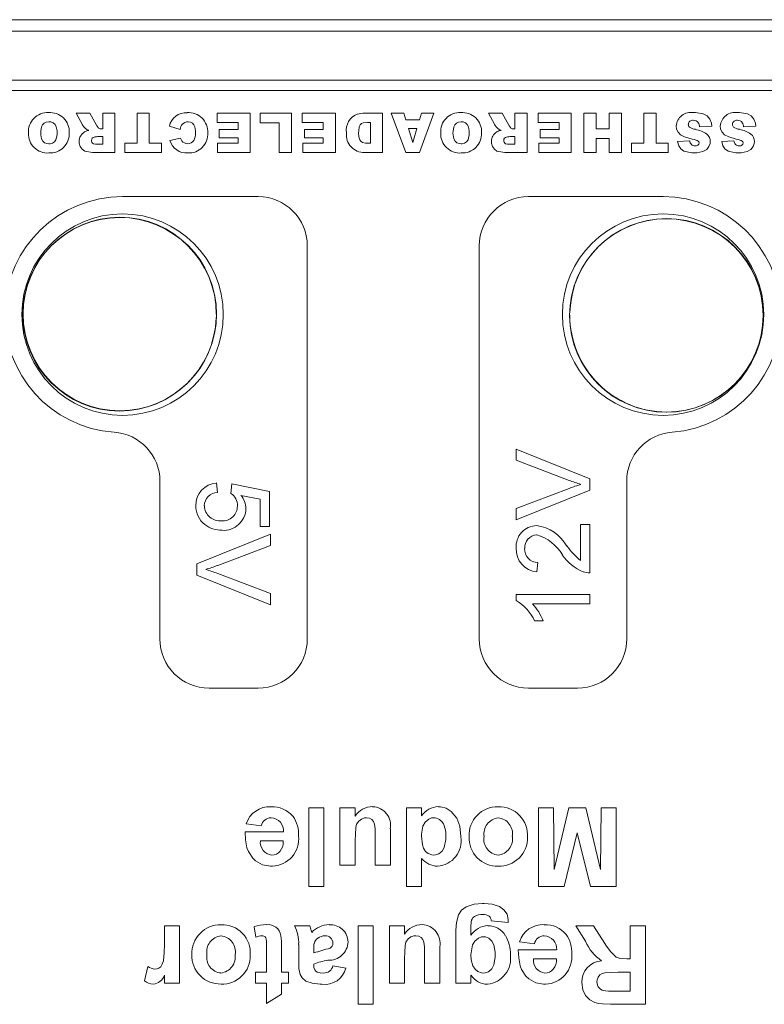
# Model space of a CAD drawing. Header units: inches. Extents: x 0.3 to 10.6, y 0.4 to 8.2.
# Tile 5 of 7: x 2.7 to 3.4, y 5.6 to 6.6. Entities that reach past the tile are written whole.
import ezdxf

# ---------------------------------------------------------------- set-up
doc = ezdxf.new("R2010")
doc.units = ezdxf.units.IN
doc.header["$MEASUREMENT"] = 0

msp = doc.modelspace()

# ---------------------------------------------------------------- linework, layer by layer
at = {"color": 7, "linetype": 'Continuous', "lineweight": 15}
for p, q in [((3.9889, 6.5993), (2.1089, 6.5993)), ((3.7998, 6.5878), (2.2978, 6.5878)), ((2.3178, 6.5378), (3.7798, 6.5378)), ((3.7794, 6.5273), (2.3184, 6.5273)), ((2.7266, 6.5043), (2.7407, 6.5043)), ((2.7328, 6.4929), (2.7266, 6.5043)), ((2.7407, 6.5043), (2.7473, 6.4922)), ((2.7537, 6.4882), (2.7537, 6.5043)), ((2.7537, 6.5043), (2.7661, 6.5043)), ((2.7661, 6.5043), (2.7661, 6.4643)), ((2.7887, 6.4736), (2.7887, 6.5043)), ((2.7887, 6.5043), (2.8011, 6.5043)), ((2.8011, 6.5043), (2.8011, 6.4736)), ((2.8701, 6.4949), (2.8701, 6.5043)), ((2.8701, 6.5043), (2.9039, 6.5043)), ((2.9039, 6.5043), (2.9039, 6.4643)), ((2.914, 6.4944), (2.914, 6.5043)), ((2.914, 6.5043), (2.9457, 6.5043)), ((2.9457, 6.5043), (2.9457, 6.4643)), ((2.9568, 6.4949), (2.9568, 6.5043)), ((2.9568, 6.5043), (2.9905, 6.5043)), ((2.9905, 6.5043), (2.9905, 6.4643)), ((3.0201, 6.5043), (3.0385, 6.5043)), ((3.0385, 6.5043), (3.0385, 6.4643)), ((3.062, 6.4643), (3.0471, 6.5043)), ((3.0471, 6.5043), (3.0601, 6.5043)), ((3.0601, 6.5043), (3.0621, 6.4975)), ((3.0907, 6.5043), (3.076, 6.4643)), ((3.076, 6.4975), (3.078, 6.5043)), ((3.078, 6.5043), (3.0907, 6.5043)), ((3.1524, 6.4929), (3.1462, 6.5043)), ((3.1462, 6.5043), (3.1602, 6.5043)), ((3.1602, 6.5043), (3.1668, 6.4922)), ((3.1732, 6.4882), (3.1732, 6.5043)), ((3.1732, 6.5043), (3.1857, 6.5043)), ((3.1857, 6.5043), (3.1857, 6.4643)), ((3.1968, 6.4949), (3.1968, 6.5043)), ((3.1968, 6.5043), (3.2305, 6.5043)), ((3.2305, 6.5043), (3.2305, 6.4643)), ((3.2432, 6.4643), (3.2432, 6.5043)), ((3.2432, 6.5043), (3.2557, 6.5043)), ((3.2557, 6.5043), (3.2557, 6.4882)), ((3.2692, 6.4882), (3.2692, 6.5043)), ((3.2692, 6.5043), (3.2817, 6.5043)), ((3.2817, 6.5043), (3.2817, 6.4643)), ((3.3042, 6.4736), (3.3042, 6.5043)), ((3.3042, 6.5043), (3.3167, 6.5043)), ((3.3167, 6.5043), (3.3167, 6.4736)), ((2.8914, 6.4949), (2.8701, 6.4949)), ((2.8914, 6.4877), (2.8914, 6.4949)), ((2.9332, 6.4944), (2.914, 6.4944)), ((2.9332, 6.4643), (2.9332, 6.4944)), ((2.9781, 6.4949), (2.9568, 6.4949)), ((2.9781, 6.4877), (2.9781, 6.4949)), ((3.0231, 6.4949), (3.0261, 6.4949)), ((3.0261, 6.4949), (3.0261, 6.4736)), ((3.0621, 6.4975), (3.076, 6.4975)), ((3.2181, 6.4949), (3.1968, 6.4949)), ((3.2181, 6.4877), (3.2181, 6.4949)), ((2.7526, 6.4882), (2.7537, 6.4882)), ((2.8325, 6.4877), (2.8216, 6.4909)), ((2.8722, 6.4793), (2.8722, 6.4877)), ((2.8722, 6.4877), (2.8914, 6.4877)), ((2.9589, 6.4793), (2.9589, 6.4877)), ((2.9589, 6.4877), (2.9781, 6.4877)), ((3.0691, 6.4745), (3.0647, 6.4887)), ((3.0647, 6.4887), (3.0734, 6.4887)), ((3.0734, 6.4887), (3.0691, 6.4745)), ((3.1721, 6.4882), (3.1732, 6.4882)), ((3.1989, 6.4793), (3.1989, 6.4877)), ((3.1989, 6.4877), (3.2181, 6.4877)), ((3.2557, 6.4882), (3.2692, 6.4882)), ((3.3735, 6.491), (3.361, 6.4903)), ((3.4184, 6.491), (3.4059, 6.4903)), ((2.7537, 6.4726), (2.7482, 6.4726)), ((2.7484, 6.4804), (2.7537, 6.4804)), ((2.7537, 6.4804), (2.7537, 6.4726)), ((2.7762, 6.4643), (2.7762, 6.4736)), ((2.7762, 6.4736), (2.7887, 6.4736)), ((2.8011, 6.4736), (2.8136, 6.4736)), ((2.8136, 6.4736), (2.8136, 6.4643)), ((2.8221, 6.4764), (2.833, 6.4788)), ((2.8706, 6.4643), (2.8706, 6.4736)), ((2.8706, 6.4736), (2.8914, 6.4736)), ((2.8914, 6.4793), (2.8722, 6.4793)), ((2.8914, 6.4736), (2.8914, 6.4793)), ((2.9573, 6.4736), (2.9781, 6.4736)), ((2.9573, 6.4643), (2.9573, 6.4736)), ((2.9781, 6.4793), (2.9589, 6.4793)), ((2.9781, 6.4736), (2.9781, 6.4793)), ((3.0261, 6.4736), (3.023, 6.4736)), ((3.1732, 6.4726), (3.1677, 6.4726)), ((3.1679, 6.4804), (3.1732, 6.4804)), ((3.1732, 6.4804), (3.1732, 6.4726)), ((3.1973, 6.4643), (3.1973, 6.4736)), ((3.1973, 6.4736), (3.2181, 6.4736)), ((3.2181, 6.4793), (3.1989, 6.4793)), ((3.2181, 6.4736), (3.2181, 6.4793)), ((3.2692, 6.4783), (3.2557, 6.4783)), ((3.2557, 6.4783), (3.2557, 6.4643)), ((3.2692, 6.4643), (3.2692, 6.4783)), ((3.2917, 6.4643), (3.2917, 6.4736)), ((3.2917, 6.4736), (3.3042, 6.4736)), ((3.3167, 6.4736), (3.3291, 6.4736)), ((3.3291, 6.4736), (3.3291, 6.4643)), ((3.3387, 6.4755), (3.3512, 6.4762)), ((3.3836, 6.4755), (3.396, 6.4762)), ((2.7661, 6.4643), (2.7454, 6.4643)), ((2.8136, 6.4643), (2.7762, 6.4643)), ((2.9039, 6.4643), (2.8706, 6.4643)), ((2.9457, 6.4643), (2.9332, 6.4643)), ((2.9905, 6.4643), (2.9573, 6.4643)), ((3.0385, 6.4643), (3.0201, 6.4643)), ((3.076, 6.4643), (3.062, 6.4643)), ((3.1857, 6.4643), (3.1649, 6.4643)), ((3.2305, 6.4643), (3.1973, 6.4643)), ((3.2557, 6.4643), (3.2432, 6.4643)), ((3.2817, 6.4643), (3.2692, 6.4643)), ((3.3291, 6.4643), (3.2917, 6.4643)), ((2.7739, 6.4193), (2.9119, 6.4193)), ((3.1869, 6.4193), (3.3239, 6.4193)), ((2.9619, 6.3693), (2.9619, 5.9693)), ((3.1369, 5.9693), (3.1369, 6.3693)), ((3.1744, 6.1511), (3.1744, 6.1625)), ((3.1744, 6.1625), (3.2494, 6.1323)), ((3.2282, 6.1306), (3.1744, 6.1511)), ((3.2494, 6.1323), (3.2494, 6.1208)), ((2.8119, 5.9693), (2.8119, 6.1298)), ((2.8696, 6.128), (2.8706, 6.1184)), ((2.884, 6.1174), (2.885, 6.127)), ((2.885, 6.127), (2.9235, 6.1193)), ((3.1744, 6.102), (3.2282, 6.1224)), ((3.2494, 6.1208), (3.1744, 6.0906)), ((3.2869, 6.1298), (3.2869, 5.9693)), ((2.9139, 6.1115), (2.8944, 6.1153)), ((2.9139, 6.0838), (2.9139, 6.1115)), ((2.9235, 6.1193), (2.9235, 6.0838)), ((3.1744, 6.0906), (3.1744, 6.102)), ((2.9235, 6.0838), (2.9139, 6.0838)), ((3.2398, 6.049), (3.2398, 6.0857)), ((3.2398, 6.0857), (3.2494, 6.0857)), ((3.2494, 6.0857), (3.2494, 6.0366)), ((2.8494, 6.0458), (2.9244, 6.076)), ((2.9244, 6.076), (2.9244, 6.0645)), ((2.9244, 6.0645), (2.8707, 6.0441)), ((2.8494, 6.0343), (2.8494, 6.0458)), ((3.1965, 6.0472), (3.1956, 6.0376)), ((2.9244, 6.004), (2.8494, 6.0343)), ((2.8707, 6.0359), (2.9244, 6.0155)), ((2.9244, 6.0155), (2.9244, 6.004)), ((3.1744, 6.0145), (3.1744, 6.0083)), ((3.1744, 6.0145), (3.2494, 6.0145)), ((3.2494, 6.0145), (3.2494, 6.0049)), ((3.2494, 6.0049), (3.191, 6.0049)), ((3.202, 5.9876), (3.1932, 5.9876)), ((2.9119, 5.9193), (2.8619, 5.9193)), ((3.2369, 5.9193), (3.1869, 5.9193)), ((2.9633, 5.7976), (2.9787, 5.7976)), ((2.9633, 5.7176), (2.9633, 5.7976)), ((2.9787, 5.7976), (2.9787, 5.7176)), ((2.9951, 5.7392), (2.9951, 5.7976)), ((2.9951, 5.7976), (3.0105, 5.7976)), ((3.0105, 5.7976), (3.0105, 5.789)), ((3.0628, 5.7176), (3.0628, 5.7976)), ((3.0628, 5.7976), (3.0782, 5.7976)), ((3.0782, 5.7976), (3.0782, 5.7892)), ((3.1972, 5.7176), (3.1972, 5.7976)), ((3.1972, 5.7976), (3.2125, 5.7976)), ((3.2125, 5.7976), (3.2131, 5.7346)), ((3.2131, 5.7346), (3.2281, 5.7976)), ((3.2281, 5.7976), (3.2452, 5.7976)), ((3.2452, 5.7976), (3.2602, 5.7346)), ((3.2602, 5.7346), (3.2608, 5.7976)), ((3.2608, 5.7976), (3.2761, 5.7976)), ((3.2761, 5.7976), (3.2761, 5.7176)), ((2.9151, 5.7792), (2.8997, 5.7812)), ((2.8987, 5.773), (2.9377, 5.773)), ((3.0464, 5.776), (3.0464, 5.7392)), ((3.2366, 5.7722), (3.2232, 5.7176)), ((3.2501, 5.7176), (3.2366, 5.7722)), ((2.9374, 5.7638), (2.9141, 5.7638)), ((3.0105, 5.7639), (3.0105, 5.7392)), ((3.031, 5.7392), (3.031, 5.7661)), ((3.0782, 5.7461), (3.0782, 5.7176)), ((3.0105, 5.7392), (2.9951, 5.7392)), ((3.0464, 5.7392), (3.031, 5.7392)), ((2.9787, 5.7176), (2.9633, 5.7176)), ((3.0628, 5.7176), (3.0782, 5.7176)), ((3.2232, 5.7176), (3.1972, 5.7176)), ((3.2761, 5.7176), (3.2501, 5.7176)), ((3.1664, 5.6807), (3.149, 5.6827)), ((2.832, 5.6776), (2.8166, 5.6776)), ((2.8166, 5.6776), (2.8166, 5.6603)), ((2.832, 5.6776), (2.832, 5.6192)), ((2.9095, 5.6659), (2.9079, 5.6766)), ((2.949, 5.6776), (2.9643, 5.6776)), ((3.0136, 5.6776), (3.029, 5.6776)), ((3.0136, 5.5976), (3.0136, 5.6776)), ((3.029, 5.6776), (3.029, 5.5976)), ((3.0454, 5.6192), (3.0454, 5.6776)), ((3.0454, 5.6776), (3.0608, 5.6776)), ((3.0608, 5.6776), (3.0608, 5.669)), ((3.1131, 5.6192), (3.1131, 5.6709)), ((3.1284, 5.6763), (3.1284, 5.6679)), ((3.2448, 5.6618), (3.2351, 5.6776)), ((3.2351, 5.6776), (3.2531, 5.6776)), ((3.2531, 5.6776), (3.2645, 5.6595)), ((3.2905, 5.6776), (3.2905, 5.6438)), ((3.3059, 5.6776), (3.2905, 5.6776)), ((3.3059, 5.6776), (3.3059, 5.5976)), ((3.1931, 5.6592), (3.1777, 5.6612)), ((2.9202, 5.6304), (2.9202, 5.6556)), ((2.9356, 5.6563), (2.9356, 5.6304)), ((2.9531, 5.6405), (2.9531, 5.6585)), ((2.9684, 5.6528), (2.9684, 5.6499)), ((3.0966, 5.656), (3.0966, 5.6192)), ((3.1766, 5.653), (3.2156, 5.653)), ((3.0608, 5.6439), (3.0608, 5.6192)), ((3.0813, 5.6192), (3.0813, 5.6461)), ((3.2154, 5.6438), (3.192, 5.6438)), ((3.287, 5.6438), (3.2905, 5.6438)), ((2.7961, 5.6214), (2.7997, 5.636)), ((2.909, 5.6192), (2.909, 5.6304)), ((2.909, 5.6304), (2.9202, 5.6304)), ((2.9356, 5.6304), (2.9428, 5.6304)), ((2.9428, 5.6304), (2.9428, 5.6192)), ((2.9684, 5.6386), (2.9684, 5.6372)), ((2.9879, 5.6366), (3.0013, 5.6345)), ((3.2781, 5.6304), (3.2905, 5.6304)), ((3.2905, 5.6304), (3.2905, 5.6109)), ((2.8166, 5.6192), (2.8166, 5.6273)), ((3.1284, 5.6272), (3.1284, 5.6192)), ((2.832, 5.6192), (2.8166, 5.6192)), ((2.9202, 5.6192), (2.909, 5.6192)), ((2.9202, 5.5986), (2.9202, 5.6192)), ((2.9428, 5.6192), (2.9356, 5.6192)), ((2.9356, 5.6192), (2.9356, 5.6079)), ((3.0608, 5.6192), (3.0454, 5.6192)), ((3.0966, 5.6192), (3.0813, 5.6192)), ((3.1284, 5.6192), (3.1131, 5.6192)), ((3.2905, 5.6109), (3.2774, 5.6109)), ((2.9356, 5.6079), (2.9202, 5.5986)), ((3.029, 5.5976), (3.0136, 5.5976)), ((3.3059, 5.5976), (3.2723, 5.5976))]:
    msp.add_line(p, q, dxfattribs=at)
at = {"color": 7, "linetype": 'Continuous', "lineweight": 15, "flags": 128}
for points in [[(3.3549, 6.5048), (3.3569, 6.5048), (3.3648, 6.5034), (3.3686, 6.5014), (3.3713, 6.4981), (3.373, 6.4939), (3.3735, 6.491)], [(3.3998, 6.5048), (3.4018, 6.5048), (3.4097, 6.5034), (3.4134, 6.5014), (3.4162, 6.4981), (3.4179, 6.4939), (3.4184, 6.491)], [(2.6906, 6.4838), (2.6906, 6.4858), (2.6914, 6.4903), (2.6925, 6.4925), (2.6942, 6.4942), (2.6963, 6.4951), (2.6989, 6.4955)], [(2.6989, 6.4955), (2.7009, 6.4953), (2.7033, 6.4943), (2.7052, 6.4926), (2.7063, 6.4905), (2.7072, 6.4862), (2.7072, 6.4843)], [(2.8481, 6.4841), (2.848, 6.4861), (2.8474, 6.4903), (2.8465, 6.4924), (2.8449, 6.4942), (2.843, 6.4951), (2.8405, 6.4955)], [(3.0141, 6.4844), (3.0142, 6.4864), (3.0148, 6.4905), (3.0157, 6.4923), (3.0171, 6.4938), (3.0188, 6.4945), (3.0231, 6.4949)], [(3.1101, 6.4838), (3.1102, 6.4858), (3.1109, 6.4903), (3.112, 6.4925), (3.1138, 6.4942), (3.1158, 6.4951), (3.1184, 6.4955)], [(3.1184, 6.4955), (3.1204, 6.4953), (3.1228, 6.4943), (3.1247, 6.4926), (3.1258, 6.4905), (3.1267, 6.4862), (3.1267, 6.4843)], [(2.699, 6.4731), (2.697, 6.4733), (2.6946, 6.4742), (2.6927, 6.4759), (2.6915, 6.478), (2.6906, 6.4822), (2.6906, 6.4838)], [(2.7072, 6.4843), (2.7072, 6.4823), (2.7059, 6.4771), (2.7045, 6.4752), (2.7025, 6.4738), (2.7001, 6.4732), (2.699, 6.4731)], [(3.023, 6.4736), (3.021, 6.4737), (3.0181, 6.4745), (3.0165, 6.4756), (3.0153, 6.4772), (3.0144, 6.4802), (3.0141, 6.4844)], [(3.1185, 6.4731), (3.1165, 6.4733), (3.1141, 6.4742), (3.1122, 6.4759), (3.111, 6.478), (3.1102, 6.4822), (3.1101, 6.4838)], [(3.1267, 6.4843), (3.1267, 6.4823), (3.1254, 6.4771), (3.124, 6.4752), (3.122, 6.4738), (3.1196, 6.4732), (3.1185, 6.4731)], [(3.3555, 6.4774), (3.3535, 6.4778), (3.3458, 6.48), (3.3416, 6.4822), (3.3391, 6.4848), (3.3375, 6.488), (3.3371, 6.4912)], [(3.4003, 6.4774), (3.3984, 6.4778), (3.3907, 6.48), (3.3865, 6.4822), (3.384, 6.4848), (3.3824, 6.488), (3.382, 6.4912)], [(2.7454, 6.4643), (2.7434, 6.4643), (2.7354, 6.4657), (2.7327, 6.4676), (2.7308, 6.4703), (2.7299, 6.4736), (2.7298, 6.4754)], [(2.7482, 6.4726), (2.7462, 6.4727), (2.7442, 6.4732), (2.7433, 6.4737), (2.7427, 6.4746), (2.7423, 6.4756), (2.7422, 6.4764)], [(3.1649, 6.4643), (3.1629, 6.4643), (3.1549, 6.4657), (3.1522, 6.4676), (3.1504, 6.4703), (3.1494, 6.4736), (3.1493, 6.4754)], [(3.1677, 6.4726), (3.1657, 6.4727), (3.1637, 6.4732), (3.1628, 6.4737), (3.1622, 6.4746), (3.1618, 6.4756), (3.1618, 6.4764)], [(3.3551, 6.4638), (3.3531, 6.4638), (3.3451, 6.4656), (3.3421, 6.4678), (3.3399, 6.4709), (3.3387, 6.4755)], [(3.3719, 6.4754), (3.3717, 6.4734), (3.3705, 6.4702), (3.3683, 6.4674), (3.3645, 6.4652), (3.3583, 6.4639), (3.3551, 6.4638)], [(3.3999, 6.4638), (3.3979, 6.4638), (3.39, 6.4656), (3.3869, 6.4678), (3.3848, 6.4709), (3.3836, 6.4755)], [(3.4168, 6.4754), (3.4166, 6.4734), (3.4154, 6.4702), (3.4132, 6.4674), (3.4094, 6.4652), (3.4032, 6.4639), (3.3999, 6.4638)], [(3.0953, 5.7986), (3.0973, 5.7985), (3.1031, 5.7971), (3.1084, 5.7937), (3.1139, 5.7871), (3.117, 5.7789), (3.1182, 5.7682)], [(3.0221, 5.7874), (3.0201, 5.7872), (3.017, 5.7861), (3.0143, 5.7841), (3.012, 5.781), (3.0111, 5.7774), (3.0105, 5.7639)], [(3.031, 5.7661), (3.031, 5.7681), (3.0308, 5.7761), (3.0303, 5.781), (3.0292, 5.7836), (3.0274, 5.7857), (3.025, 5.7869), (3.0221, 5.7874)], [(3.0782, 5.7688), (3.0782, 5.7708), (3.0796, 5.7787), (3.0819, 5.7829), (3.0854, 5.786), (3.0884, 5.7872), (3.0904, 5.7874)], [(2.9264, 5.7381), (2.9244, 5.7382), (2.9164, 5.7396), (2.9093, 5.7435), (2.9063, 5.7462), (2.9019, 5.753), (2.9005, 5.7569), (2.899, 5.7648), (2.8987, 5.773)], [(3.0905, 5.7494), (3.0885, 5.7496), (3.085, 5.7509), (3.0823, 5.7532), (3.0802, 5.7565), (3.0791, 5.7597), (3.0782, 5.7688)], [(3.1028, 5.7673), (3.1028, 5.7653), (3.1012, 5.7573), (3.099, 5.7535), (3.0956, 5.7507), (3.0924, 5.7496), (3.0905, 5.7494)], [(3.1131, 5.6709), (3.1131, 5.6729), (3.1136, 5.6809), (3.1157, 5.6886), (3.1188, 5.6935), (3.1234, 5.6969), (3.1316, 5.6996), (3.14, 5.7002)], [(3.14, 5.7002), (3.142, 5.7001), (3.15, 5.6994), (3.1576, 5.697), (3.162, 5.6937), (3.1651, 5.6892), (3.1664, 5.684), (3.1664, 5.6825)], [(2.8166, 5.6603), (2.8166, 5.6583), (2.8164, 5.6503), (2.8155, 5.6417), (2.8143, 5.6384), (2.8127, 5.6359), (2.8108, 5.6345), (2.8086, 5.6337), (2.8067, 5.6335)], [(2.9202, 5.6556), (2.9202, 5.6576), (2.9202, 5.6616), (2.92, 5.664), (2.9196, 5.6652), (2.9189, 5.6662), (2.9178, 5.667), (2.9166, 5.6673), (2.9158, 5.6674)], [(3.0723, 5.6674), (3.0703, 5.6672), (3.0673, 5.6661), (3.0646, 5.6641), (3.0623, 5.661), (3.0613, 5.6574), (3.0608, 5.6439)], [(3.0813, 5.6461), (3.0813, 5.6481), (3.0811, 5.6561), (3.0805, 5.661), (3.0795, 5.6636), (3.0776, 5.6657), (3.0753, 5.6669), (3.0723, 5.6674)], [(3.1284, 5.648), (3.1285, 5.65), (3.13, 5.658), (3.1324, 5.662), (3.136, 5.665), (3.1393, 5.6662), (3.1412, 5.6663)], [(3.1412, 5.6663), (3.1432, 5.6661), (3.1466, 5.6648), (3.1496, 5.6619), (3.1516, 5.6582), (3.153, 5.6508), (3.1531, 5.6476)], [(3.2043, 5.6181), (3.2023, 5.6182), (3.1944, 5.6196), (3.1872, 5.6235), (3.1843, 5.6262), (3.1799, 5.633), (3.1784, 5.6369), (3.177, 5.6448), (3.1766, 5.653)], [(3.2645, 5.6595), (3.2656, 5.6578), (3.2704, 5.6514), (3.2761, 5.6457), (3.2803, 5.6442), (3.287, 5.6438)], [(2.9768, 5.6181), (2.9748, 5.6181), (2.9668, 5.619), (2.9605, 5.6213), (2.9567, 5.6244), (2.9546, 5.6278), (2.9533, 5.634), (2.9531, 5.6405)], [(3.141, 5.6294), (3.139, 5.6296), (3.1353, 5.6309), (3.1327, 5.6332), (3.1304, 5.6366), (3.1287, 5.643), (3.1284, 5.648)], [(3.1531, 5.6476), (3.153, 5.6456), (3.1516, 5.6377), (3.1495, 5.6338), (3.1462, 5.6308), (3.143, 5.6296), (3.141, 5.6294)], [(2.9684, 5.6372), (2.9686, 5.6352), (2.9694, 5.6326), (2.9704, 5.6313), (2.9718, 5.6304), (2.9748, 5.6296), (2.9783, 5.6294)], [(3.2566, 5.6205), (3.2568, 5.6225), (3.2577, 5.6251), (3.2594, 5.6275), (3.2618, 5.629), (3.2647, 5.6298), (3.2781, 5.6304)], [(3.2723, 5.5976), (3.2703, 5.5976), (3.2623, 5.598), (3.2583, 5.5986), (3.2545, 5.5996), (3.2492, 5.6023), (3.2451, 5.6067), (3.2424, 5.6124), (3.2413, 5.6198)]]:
    msp.add_lwpolyline(points, dxfattribs=at)
at = {"color": 7, "linetype": 'Continuous', "lineweight": 15}
for centre, radius in [((2.7739, 6.2993), 0.1025), ((3.3239, 6.2993), 0.1025), ((2.7711, 6.2999), 0.0984), ((3.3272, 6.2984), 0.0984)]:
    msp.add_circle(centre, radius, dxfattribs=at)
for centre, radius, start, end in [((2.6975, 6.4854), 0.0194, 87.0849, 184.2027), ((2.7, 6.4852), 0.0197, 357.4136, 94.527), ((2.8384, 6.4877), 0.0171, 85.6194, 169.1552), ((2.841, 6.4853), 0.0196, 356.7836, 93.7775), ((3.0194, 6.4866), 0.0179, 111.8086, 187.718), ((3.0208, 6.4745), 0.0298, 91.1861, 105.5857), ((3.117, 6.4854), 0.0194, 87.0849, 184.2026), ((3.1196, 6.4852), 0.0197, 357.4136, 94.527), ((3.3523, 6.4898), 0.0152, 80.2489, 174.8047), ((3.3972, 6.4898), 0.0152, 80.2491, 174.8044), ((2.7499, 6.5025), 0.0196, 209.5657, 226.9953), ((2.7569, 6.4969), 0.0107, 206.0265, 226.39), ((2.8406, 6.4874), 0.00809, 91.0198, 177.9161), ((3.1694, 6.5025), 0.0196, 209.5653, 226.9954), ((3.1765, 6.4969), 0.0107, 206.0257, 226.3906), ((3.354, 6.4926), 0.00442, 81.8611, 176.5766), ((3.3536, 6.4929), 0.004, 180.2614, 224.2633), ((3.3549, 6.4912), 0.00585, 35.9592, 92.3412), ((3.3518, 6.4896), 0.0093, 3.9, 32.3265), ((3.3989, 6.4926), 0.00442, 81.861, 176.5765), ((3.3985, 6.4929), 0.004, 180.2607, 224.264), ((3.3998, 6.4912), 0.00585, 35.9597, 92.3407), ((3.3966, 6.4896), 0.0093, 3.8998, 32.3263), ((2.6976, 6.4832), 0.0195, 177.6132, 274.1308), ((2.7001, 6.4833), 0.0196, 266.6503, 2.8764), ((2.7406, 6.4757), 0.0108, 119.5835, 181.5279), ((2.743, 6.4704), 0.0167, 101.4917, 117.8037), ((2.7435, 6.499), 0.0128, 236.888, 252.6975), ((2.7525, 6.4934), 0.00522, 235.4993, 270.8762), ((2.8414, 6.4829), 0.0192, 266.865, 3.8454), ((2.8346, 6.483), 0.0135, 330.815, 4.6906), ((3.0194, 6.4821), 0.0178, 173.4667, 272.4113), ((3.1171, 6.4832), 0.0195, 177.6133, 274.1307), ((3.1196, 6.4833), 0.0196, 266.6504, 2.8763), ((3.1601, 6.4757), 0.0108, 119.5836, 181.5279), ((3.1625, 6.4704), 0.0167, 101.4919, 117.8034), ((3.163, 6.499), 0.0128, 236.8883, 252.6974), ((3.172, 6.4934), 0.00522, 235.4993, 270.8763), ((3.3586, 6.5017), 0.014, 235.7456, 262.7415), ((3.3518, 6.4593), 0.0289, 54.9287, 79.9967), ((3.362, 6.4754), 0.00992, 359.5224, 49.6495), ((3.4035, 6.5017), 0.014, 235.7454, 262.7417), ((3.3967, 6.4593), 0.0289, 54.9287, 79.9967), ((3.4069, 6.4754), 0.00992, 359.5225, 49.6492), ((2.7457, 6.4765), 0.00344, 100.3247, 180.6544), ((2.7503, 6.457), 0.0235, 94.7904, 102.9944), ((2.839, 6.4813), 0.0176, 196.3426, 274.487), ((2.8425, 6.4813), 0.00981, 194.8534, 212.2431), ((2.84, 6.4802), 0.00706, 215.1555, 270.5098), ((2.8403, 6.4804), 0.0073, 267.9805, 326.8302), ((3.1652, 6.4765), 0.00344, 100.3242, 180.6554), ((3.1699, 6.457), 0.0235, 94.7904, 102.9943), ((3.3564, 6.4763), 0.00527, 180.7309, 271.9782), ((3.3538, 6.4662), 0.0113, 59.2388, 81.7526), ((3.3572, 6.4743), 0.00332, 259.8678, 357.6261), ((3.3582, 6.4741), 0.00227, 2.6723, 53.2461), ((3.4013, 6.4763), 0.00527, 180.7314, 271.9779), ((3.3987, 6.4662), 0.0113, 59.2384, 81.7528), ((3.4021, 6.4743), 0.00332, 259.8684, 357.6256), ((3.4031, 6.4741), 0.00227, 2.6695, 53.2498), ((2.7739, 6.2993), 0.12, 90, 265.9522), ((2.9119, 6.3693), 0.05, 0, 90), ((3.1869, 6.3693), 0.05, 90, 180), ((3.3239, 6.2993), 0.12, 274.3857, 90), ((2.7708, 6.2996), 0.0984, 90, 270), ((3.3274, 6.2986), 0.0984, 90, 178.1077), ((3.3274, 6.2986), 0.0984, 270, 90), ((2.7708, 6.2996), 0.0984, 270, 358.1077), ((2.7619, 6.1298), 0.05, 0, 85.9522), ((3.3369, 6.1298), 0.05, 94.3857, 180), ((3.2845, 6.2781), 0.1578, 249.0962, 253.7354), ((2.8709, 6.1056), 0.0224, 93.2644, 182.2691), ((3.2857, 5.9732), 0.1599, 106.4839, 111.0671), ((2.8709, 6.1046), 0.0138, 91.3542, 179.848), ((2.8763, 6.1052), 0.0145, 357.6319, 57.7302), ((2.8777, 6.1014), 0.0218, 1.3771, 39.6503), ((2.8715, 6.104), 0.023, 178.2692, 232.8539), ((2.8729, 6.1052), 0.0157, 181.9731, 276.3147), ((2.8759, 6.1043), 0.0148, 264.7299, 1.085), ((2.8767, 6.1026), 0.0228, 266.1845, 358.2038), ((2.8746, 6.1081), 0.0282, 232.7783, 271.0584), ((3.1957, 6.0634), 0.0213, 91.3967, 184.8104), ((3.1897, 6.0435), 0.0415, 29.3686, 82.4928), ((3.1957, 6.0625), 0.0126, 92.0797, 184.7159), ((3.1839, 6.0333), 0.0433, 29.9679, 74.7805), ((3.1972, 6.0604), 0.0228, 176.7469, 265.9486), ((3.1963, 6.0605), 0.0133, 175.9106, 270.9797), ((3.3089, 6.1274), 0.1044, 217.3965, 228.6043), ((3.2591, 6.0798), 0.0452, 213.309, 248.7553), ((2.8146, 6.1891), 0.1554, 286.4175, 291.1336), ((2.8144, 5.8885), 0.1578, 69.0964, 73.7356), ((3.2489, 6.0556), 0.0189, 251.1593, 271.6784), ((3.1508, 5.9681), 0.0467, 24.705, 59.5442), ((3.1507, 5.967), 0.0553, 21.8715, 43.2766), ((2.8619, 5.9693), 0.05, 180, 270), ((2.9119, 5.9693), 0.05, 270, 0), ((3.1869, 5.9693), 0.05, 180, 270), ((3.2369, 5.9693), 0.05, 270, 0), ((2.9237, 5.7735), 0.0252, 87.1591, 162.1478), ((2.9263, 5.7713), 0.0273, 39.6292, 92.7509), ((3.0282, 5.7775), 0.0212, 89.5497, 146.9723), ((3.0276, 5.7796), 0.0191, 349.1714, 87.6527), ((3.0956, 5.778), 0.0207, 90.6941, 147.2236), ((3.1556, 5.7694), 0.0292, 89.0782, 182.2964), ((3.1573, 5.77), 0.0286, 355.0807, 92.506), ((2.9251, 5.7772), 0.0102, 90.5532, 168.9114), ((2.9244, 5.774), 0.0134, 355.6269, 87.3219), ((2.92, 5.7701), 0.0331, 357.7399, 34.3452), ((3.0904, 5.7762), 0.0111, 26.2263, 89.9123), ((3.0741, 5.7693), 0.0288, 355.9076, 24.2593), ((3.1582, 5.7709), 0.0166, 97.1976, 189.0165), ((3.1545, 5.7712), 0.0162, 349.9439, 84.4129), ((2.9269, 5.7623), 0.0129, 173.39, 264.4889), ((2.9252, 5.7661), 0.028, 272.4596, 5.5296), ((2.9224, 5.7627), 0.0151, 321.3167, 4.0849), ((3.0924, 5.7641), 0.0261, 274.5993, 8.8383), ((3.1553, 5.7671), 0.0289, 177.6854, 271.732), ((3.1576, 5.7655), 0.0161, 169.9371, 264.5004), ((3.1541, 5.7659), 0.0166, 276.9414, 8.7018), ((3.1571, 5.7669), 0.0288, 268.1209, 1.3822), ((2.9258, 5.7604), 0.011, 269.6137, 319.536), ((3.0947, 5.7592), 0.0211, 218.4032, 269.3263), ((3.153, 5.6774), 0.0246, 166.2923, 182.703), ((3.1361, 5.681), 0.00738, 124.1229, 162.1373), ((3.1398, 5.6713), 0.0176, 87.5776, 116.1997), ((3.1412, 5.6782), 0.0107, 56.7257, 93.5518), ((3.1425, 5.6826), 0.00647, 1.4771, 45.1703), ((3.0952, 5.6835), 0.0712, 357.7641, 359.2471), ((2.8736, 5.6494), 0.0292, 89.0782, 182.2965), ((2.8753, 5.65), 0.0286, 355.0807, 92.506), ((2.9198, 5.6433), 0.0354, 89.1368, 109.547), ((2.9217, 5.6651), 0.0136, 9.8066, 95.881), ((2.9171, 5.6608), 0.036, 356.3521, 27.8702), ((2.894, 5.654), 0.0742, 14.5858, 18.5377), ((2.9888, 5.6781), 0.0236, 193.2515, 198.1382), ((2.9846, 5.6536), 0.0251, 90.936, 136.6734), ((2.9855, 5.6608), 0.0178, 0.8789, 94.1785), ((3.0785, 5.6575), 0.0212, 89.5497, 146.9723), ((3.0779, 5.6596), 0.0191, 349.1714, 87.6527), ((3.1467, 5.6557), 0.022, 92.5692, 146.3125), ((3.1458, 5.6572), 0.0204, 30.9342, 90.286), ((3.2017, 5.6535), 0.0252, 87.1592, 162.1478), ((3.2042, 5.6513), 0.0273, 39.6292, 92.7508), ((2.8761, 5.6509), 0.0166, 97.1976, 189.0164), ((2.8725, 5.6512), 0.0162, 349.9439, 84.4128), ((2.9174, 5.6459), 0.0215, 94.2571, 111.7741), ((2.8632, 5.6586), 0.0724, 358.179, 6.9584), ((2.9988, 5.654), 0.0304, 168.7541, 182.2315), ((2.9779, 5.6573), 0.00925, 125.7784, 163.1461), ((2.9801, 5.6549), 0.0125, 90.7433, 127.6721), ((2.9803, 5.6597), 0.00765, 0.8327, 92.8246), ((2.9839, 5.6619), 0.0195, 267.0329, 357.6619), ((2.9818, 5.6598), 0.0061, 302.5442, 359.8342), ((3.1335, 5.6495), 0.035, 357.9352, 31.3756), ((3.203, 5.6572), 0.0102, 90.5531, 168.9115), ((3.2023, 5.654), 0.0134, 355.6269, 87.3219), ((3.198, 5.6501), 0.0331, 357.7399, 34.3452), ((3.2889, 5.6813), 0.0482, 203.9492, 235.1725), ((3.0444, 5.4162), 0.2457, 103.9673, 108.0108), ((2.8733, 5.6471), 0.0289, 177.6854, 271.7319), ((2.8756, 5.6455), 0.0161, 169.9371, 264.5005), ((2.872, 5.6459), 0.0166, 276.9416, 8.7017), ((2.8751, 5.6469), 0.0288, 268.1209, 1.3822), ((2.999, 5.5529), 0.091, 100.2289, 109.6339), ((3.1426, 5.6442), 0.0262, 275.6488, 8.9019), ((3.2049, 5.6423), 0.0129, 173.3899, 264.489), ((3.2031, 5.6461), 0.028, 272.4596, 5.5296), ((3.2003, 5.6427), 0.0151, 321.3166, 4.0849), ((3.2627, 5.6204), 0.0215, 93.731, 181.5474), ((2.8076, 5.647), 0.0135, 234.5018, 266.3571), ((2.9799, 5.6399), 0.022, 261.9039, 345.8221), ((2.9789, 5.6387), 0.0093, 266.7616, 346.9168), ((3.2037, 5.6404), 0.011, 269.6138, 319.536), ((2.8053, 5.6327), 0.0146, 231.0667, 268.9338), ((2.8035, 5.632), 0.014, 276.3342, 340.3076), ((3.1452, 5.6381), 0.02, 213.1168, 269.9549), ((3.2658, 5.6204), 0.00919, 179.2862, 265.9762), ((3.2752, 5.7962), 0.1852, 266.9069, 270.6905)]:
    msp.add_arc(centre, radius, start, end, dxfattribs=at)
msp.add_open_spline([(2.7708, 6.3981), (2.8252, 6.3981), (2.8693, 6.354), (2.8693, 6.2996)], degree=3, dxfattribs=at)
msp.add_open_spline([(3.3274, 6.2002), (3.3013, 6.2002), (3.2763, 6.2106), (3.2394, 6.2475), (3.229, 6.2725), (3.229, 6.2986)], degree=3, knots=[0, 0, 0, 0, 0.5, 0.5, 1, 1, 1, 1], dxfattribs=at)

doc.saveas('drawing.dxf')
